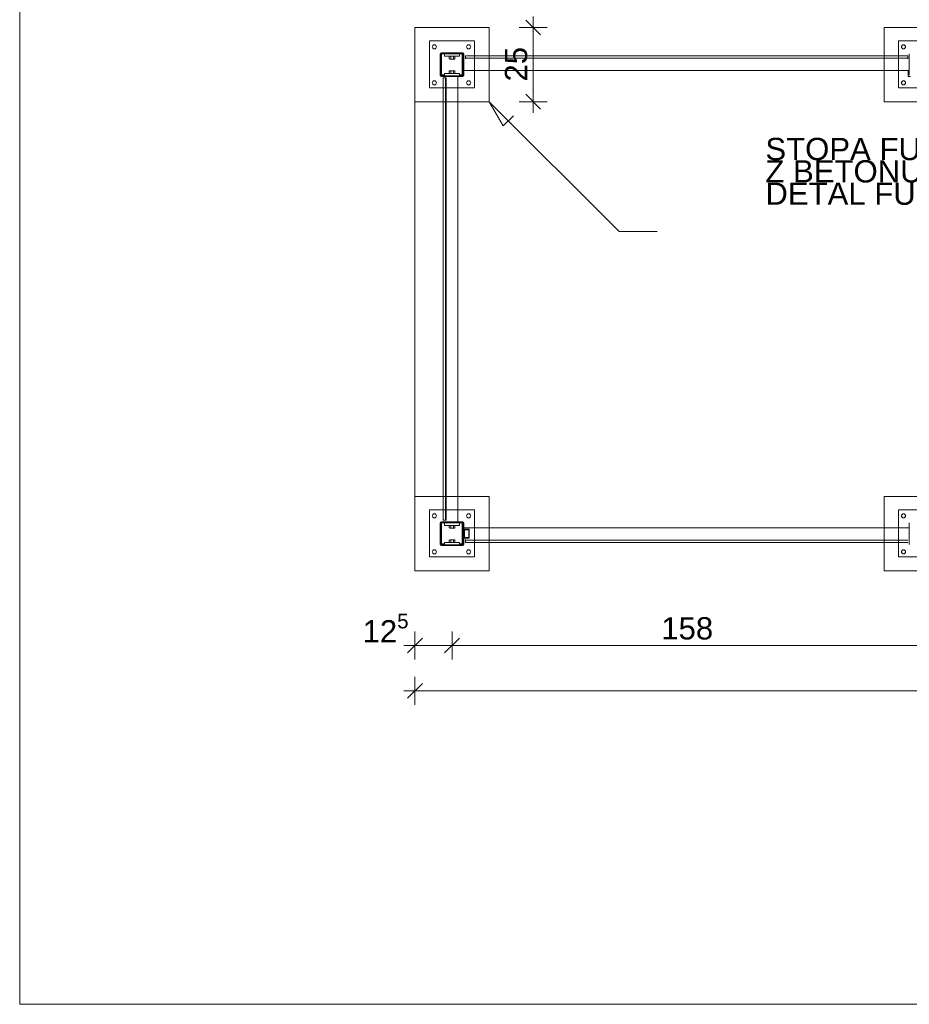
# Model space of a CAD drawing. Header units: millimetres. Extents: x -167328 to -157314, y 101096 to 108030.
# Tile 1 of 8: x -167328 to -164331, y 101105 to 104422. Entities that reach past the tile are written whole.
import ezdxf
from ezdxf.xclip import XClip

# ---------------------------------------------------------------- set-up
doc = ezdxf.new("R2010")
doc.units = ezdxf.units.MM
doc.header["$MEASUREMENT"] = 0
doc.header["$XCLIPFRAME"] = 0
doc.layers.add('2D - Rysunki i Obrazki', color=7, linetype='Continuous')
for name, color, linetype, lineweight, true_color in [('ARCH-036 SZCZEGÓŁ WIATY ŚMIETNIKOWEJ_18_Etykieta_Nr_pióra__251', 7, 'Continuous', 18, 0x6d6d6d), ('ARCH-036 SZCZEGÓŁ WIATY ŚMIETNIKOWEJ_18_Tekst_Nr_pióra__251', 7, 'Continuous', 18, 0x6d6d6d), ('ARCH-036 SZCZEGÓŁ WIATY ŚMIETNIKOWEJ_18_Wymiary_Nr_pióra__251', 7, 'Continuous', 18, 0x6d6d6d)]:
    doc.layers.add(name, color=color, linetype=linetype, lineweight=lineweight, true_color=true_color)
for name, color, linetype, lineweight in [('ARCH-036 SZCZEGÓŁ WIATY ŚMIETNIKOWEJ_18_Krzywa_Nr_pióra__7', 7, 'Continuous', 18), ('ARCH-036 SZCZEGÓŁ WIATY ŚMIETNIKOWEJ_18_Linia_Nr_pióra__7', 7, 'Continuous', 18), ('ARCH-036 SZCZEGÓŁ WIATY ŚMIETNIKOWEJ_18_Polilinia_Nr_pióra__7', 7, 'Continuous', 18), ('ARCH-036 SZCZEGÓŁ WIATY ŚMIETNIKOWEJ_18_Łuk_Nr_pióra__7', 7, 'Continuous', 18)]:
    doc.layers.add(name, color=color, linetype=linetype, lineweight=lineweight)
doc.styles.add('STYL_AUTOMATYCZNY_1', font='arial.ttf')

# ---------------------------------------------------------------- blocks, each defined once
blk = doc.blocks.new('Rysunek_1_18', base_point=(-162320.9, 104563.3))
at = {"layer": 'ARCH-036 SZCZEGÓŁ WIATY ŚMIETNIKOWEJ_18_Etykieta_Nr_pióra__251', "color": 251, "linetype": 'Continuous', "lineweight": 18, "true_color": 0x6d6d6d}
for p, q in [((-165699.1, 104064), (-165746.3, 104145.7)), ((-165746.3, 104145.7), (-165681.8, 104081.3)), ((-165664.5, 104098.5), (-165699.1, 104064))]:
    blk.add_line(p, q, dxfattribs=at)
at = {"layer": 'ARCH-036 SZCZEGÓŁ WIATY ŚMIETNIKOWEJ_18_Etykieta_Nr_pióra__251', "color": 251, "linetype": 'Continuous', "lineweight": 18, "true_color": 0x6d6d6d, "flags": 128}
blk.add_lwpolyline([(-165746.3, 104145.7), (-165309, 103708.4), (-165180.6, 103708.4)], dxfattribs=at)
at = {"layer": 'ARCH-036 SZCZEGÓŁ WIATY ŚMIETNIKOWEJ_18_Krzywa_Nr_pióra__7', "color": 7, "linetype": 'Continuous', "lineweight": 18}
for p, q in [((-165880.5, 104298), (-165878.2, 104298.7)), ((-165878.2, 104289.4), (-165880.5, 104290.2)), ((-165878.2, 104298.7), (-165875.9, 104298)), ((-165875.9, 104290.2), (-165878.2, 104289.4)), ((-165875.9, 104298), (-165871.3, 104298.7)), ((-165871.3, 104289.4), (-165875.9, 104290.2)), ((-165871.3, 104298.7), (-165866.7, 104298)), ((-165866.7, 104290.2), (-165871.3, 104289.4)), ((-165866.7, 104298), (-165864.4, 104298.7)), ((-165864.4, 104289.4), (-165866.7, 104290.2)), ((-165864.4, 104298.7), (-165862.1, 104298)), ((-165862.1, 104290.2), (-165864.4, 104289.4)), ((-165880.5, 104249.3), (-165878.2, 104250)), ((-165878.2, 104240.7), (-165880.5, 104241.5)), ((-165878.2, 104250), (-165875.9, 104249.3)), ((-165875.9, 104241.5), (-165878.2, 104240.7)), ((-165875.9, 104249.3), (-165871.3, 104250)), ((-165871.3, 104240.7), (-165875.9, 104241.5)), ((-165871.3, 104250), (-165866.7, 104249.3)), ((-165866.7, 104241.5), (-165871.3, 104240.7)), ((-165866.7, 104249.3), (-165864.4, 104250)), ((-165864.4, 104240.7), (-165866.7, 104241.5)), ((-165864.4, 104250), (-165862.1, 104249.3)), ((-165862.1, 104241.5), (-165864.4, 104240.7)), ((-165880.5, 102718), (-165878.2, 102718.7)), ((-165878.2, 102709.4), (-165880.5, 102710.2)), ((-165878.2, 102718.7), (-165875.9, 102718)), ((-165875.9, 102710.2), (-165878.2, 102709.4)), ((-165875.9, 102718), (-165871.3, 102718.7)), ((-165871.3, 102709.4), (-165875.9, 102710.2)), ((-165871.3, 102718.7), (-165866.7, 102718)), ((-165866.7, 102710.2), (-165871.3, 102709.4)), ((-165866.7, 102718), (-165864.4, 102718.7)), ((-165864.4, 102709.4), (-165866.7, 102710.2)), ((-165864.4, 102718.7), (-165862.1, 102718)), ((-165862.1, 102710.2), (-165864.4, 102709.4)), ((-165880.5, 102669.3), (-165878.2, 102670)), ((-165878.2, 102660.7), (-165880.5, 102661.5)), ((-165878.2, 102670), (-165875.9, 102669.3)), ((-165875.9, 102661.5), (-165878.2, 102660.7)), ((-165875.9, 102669.3), (-165871.3, 102670)), ((-165871.3, 102660.7), (-165875.9, 102661.5)), ((-165871.3, 102670), (-165866.7, 102669.3)), ((-165866.7, 102661.5), (-165871.3, 102660.7)), ((-165866.7, 102669.3), (-165864.4, 102670)), ((-165864.4, 102660.7), (-165866.7, 102661.5)), ((-165864.4, 102670), (-165862.1, 102669.3)), ((-165862.1, 102661.5), (-165864.4, 102660.7))]:
    blk.add_line(p, q, dxfattribs=at)
at = {"layer": 'ARCH-036 SZCZEGÓŁ WIATY ŚMIETNIKOWEJ_18_Linia_Nr_pióra__7', "color": 7, "linetype": 'Continuous', "lineweight": 18}
for p, q in [((-165996.3, 104145.7), (-165996.3, 104395.7)), ((-165996.3, 104395.7), (-165746.3, 104395.7)), ((-165746.3, 104395.7), (-165746.3, 104145.7)), ((-164416.3, 104145.7), (-164416.3, 104395.7)), ((-164416.3, 104395.7), (-164166.3, 104395.7)), ((-165911.3, 104234.7), (-165911.3, 104306.7)), ((-165909.3, 104234.7), (-165909.3, 104306.7)), ((-165907.3, 104310.7), (-165835.3, 104310.7)), ((-165907.3, 104308.7), (-165835.3, 104308.7)), ((-165907.3, 104237.7), (-165907.3, 104305.7)), ((-165906.3, 104306.7), (-165896.3, 104306.7)), ((-165896.3, 104306.7), (-165896.3, 104298.7)), ((-165896.3, 104306.7), (-165846.3, 104306.7)), ((-165896.3, 104298.7), (-165846.3, 104298.7)), ((-165880.5, 104298), (-165879.3, 104298.7)), ((-165880.5, 104298), (-165880.5, 104290.2)), ((-165879.3, 104289.4), (-165880.5, 104290.2)), ((-165879.3, 104306.7), (-165879.3, 104308.7)), ((-165879.3, 104289.4), (-165878.2, 104289.4)), ((-165871.3, 104289.4), (-165878.2, 104289.4)), ((-165875.9, 104298), (-165875.9, 104290.2)), ((-165864.4, 104289.4), (-165871.3, 104289.4)), ((-165866.7, 104298), (-165866.7, 104290.2)), ((-165865.3, 104306.7), (-165865.3, 104308.7)), ((-165864.4, 104289.4), (-165863.3, 104289.4)), ((-165863.3, 104298.7), (-165862.1, 104298)), ((-165862.1, 104290.2), (-165863.3, 104289.4)), ((-165862.1, 104298), (-165862.1, 104290.2)), ((-165846.3, 104306.7), (-165838.3, 104306.7)), ((-165846.3, 104306.7), (-165846.3, 104298.7)), ((-165837.3, 104305.7), (-165837.3, 104237.7)), ((-165835.3, 104305.7), (-165835.3, 104237.7)), ((-165833.3, 104306.7), (-165833.3, 104234.7)), ((-165831.3, 104306.7), (-165831.3, 104234.7)), ((-164336.3, 104300.7), (-165826.3, 104300.7)), ((-164336.3, 104300.7), (-165826.3, 104300.7)), ((-165826.3, 104300.7), (-165826.3, 104300.5)), ((-165826.3, 104300.7), (-165826.3, 104300.7)), ((-165826.3, 104293), (-165826.3, 104300.5)), ((-165826.3, 104292.7), (-165826.3, 104293)), ((-164336.3, 104293), (-165826.3, 104293)), ((-165826.3, 104292.7), (-165826.3, 104291.7)), ((-164336.3, 104292.7), (-165826.3, 104292.7)), ((-165826.3, 104291.1), (-165826.3, 104291.7)), ((-165826.3, 104290.7), (-165826.3, 104291.1)), ((-164336.3, 104300.7), (-164336.3, 104300.7)), ((-164336.3, 104300.7), (-164336.3, 104300.5)), ((-164336.3, 104300.5), (-164336.3, 104293)), ((-164336.3, 104293), (-164336.3, 104292.7)), ((-164336.3, 104292.7), (-164336.3, 104291.7)), ((-164336.3, 104291.7), (-164336.3, 104291.1)), ((-164336.3, 104290.7), (-164336.3, 104291.1)), ((-164331.3, 104234.7), (-164331.3, 104306.7)), ((-165896.3, 104232.7), (-165907.3, 104232.7)), ((-165835.3, 104230.7), (-165907.3, 104230.7)), ((-165896.3, 104236.7), (-165906.3, 104236.7)), ((-165906.3, 104234.7), (-165896.3, 104234.7)), ((-165901.3, 104225.7), (-165901.3, 102735.7)), ((-165901.3, 104225.7), (-165901.3, 102735.7)), ((-165901.3, 104225.7), (-165901.3, 104225.7)), ((-165901.3, 104225.7), (-165901.1, 104225.7)), ((-165901.1, 104225.7), (-165893.5, 104225.7)), ((-165896.3, 104240.7), (-165896.3, 104232.7)), ((-165896.3, 104240.7), (-165846.3, 104240.7)), ((-165896.3, 104232.7), (-165846.3, 104232.7)), ((-165893.5, 104225.7), (-165893.3, 104225.7)), ((-165893.5, 104225.7), (-165893.5, 102735.7)), ((-165893.3, 104225.7), (-165892.3, 104225.7)), ((-165893.3, 104225.7), (-165893.3, 102735.7)), ((-165892.3, 104225.7), (-165891.6, 104225.7)), ((-165891.3, 104225.7), (-165891.6, 104225.7)), ((-165891.6, 104225.7), (-165891.6, 102735.7)), ((-165880.5, 104249.3), (-165879.3, 104250)), ((-165880.5, 104249.3), (-165880.5, 104241.5)), ((-165879.3, 104240.7), (-165880.5, 104241.5)), ((-165879.3, 104250), (-165878.2, 104250)), ((-165871.3, 104250), (-165878.2, 104250)), ((-165875.9, 104249.3), (-165875.9, 104241.5)), ((-165864.4, 104250), (-165871.3, 104250)), ((-165866.7, 104249.3), (-165866.7, 104241.5)), ((-165864.4, 104250), (-165863.3, 104250)), ((-165863.3, 104250), (-165862.1, 104249.3)), ((-165862.1, 104241.5), (-165863.3, 104240.7)), ((-165862.1, 104249.3), (-165862.1, 104241.5)), ((-165851.3, 104230.7), (-165851.3, 102730.7)), ((-165846.3, 104240.7), (-165846.3, 104232.7)), ((-165838.3, 104236.7), (-165846.3, 104236.7)), ((-165846.3, 104234.7), (-165838.3, 104234.7)), ((-165835.3, 104232.7), (-165846.3, 104232.7)), ((-164331.3, 104250.7), (-165831.3, 104250.7)), ((-164335.3, 104230.7), (-164335.3, 104250.7)), ((-164327.3, 104230.7), (-164335.3, 104230.7)), ((-165746.3, 104145.7), (-165996.3, 104145.7)), ((-165996.3, 104145.7), (-165996.3, 102815.7)), ((-164166.3, 104145.7), (-164416.3, 104145.7)), ((-165996.3, 102565.7), (-165996.3, 102815.7)), ((-165996.3, 102815.7), (-165746.3, 102815.7)), ((-165746.3, 102815.7), (-165746.3, 102565.7)), ((-164416.3, 102565.7), (-164416.3, 102815.7)), ((-164416.3, 102815.7), (-164166.3, 102815.7)), ((-165911.3, 102654.7), (-165911.3, 102726.7)), ((-165909.3, 102654.7), (-165909.3, 102726.7)), ((-165907.3, 102730.7), (-165835.3, 102730.7)), ((-165907.3, 102728.7), (-165835.3, 102728.7)), ((-165906.3, 102726.7), (-165896.3, 102726.7)), ((-165901.3, 102735.7), (-165901.1, 102735.7)), ((-165901.3, 102735.7), (-165901.3, 102735.7)), ((-165893.5, 102735.7), (-165901.1, 102735.7)), ((-165896.3, 102726.7), (-165896.3, 102718.7)), ((-165896.3, 102726.7), (-165846.3, 102726.7)), ((-165893.3, 102735.7), (-165893.5, 102735.7)), ((-165893.3, 102735.7), (-165892.3, 102735.7)), ((-165891.6, 102735.7), (-165892.3, 102735.7)), ((-165891.3, 102735.7), (-165891.6, 102735.7)), ((-165879.3, 102726.7), (-165879.3, 102728.7)), ((-165865.3, 102726.7), (-165865.3, 102728.7)), ((-165846.3, 102726.7), (-165838.3, 102726.7)), ((-165846.3, 102726.7), (-165846.3, 102718.7)), ((-165833.3, 102726.7), (-165833.3, 102654.7)), ((-165831.3, 102726.7), (-165831.3, 102654.7)), ((-164331.3, 102654.7), (-164331.3, 102726.7)), ((-165907.3, 102657.7), (-165907.3, 102725.7)), ((-165896.3, 102718.7), (-165846.3, 102718.7)), ((-165880.5, 102718), (-165879.3, 102718.7)), ((-165880.5, 102718), (-165880.5, 102710.2)), ((-165879.3, 102709.4), (-165880.5, 102710.2)), ((-165878.2, 102709.4), (-165879.3, 102709.4)), ((-165871.3, 102709.4), (-165878.2, 102709.4)), ((-165875.9, 102718), (-165875.9, 102710.2)), ((-165864.4, 102709.4), (-165871.3, 102709.4)), ((-165866.7, 102718), (-165866.7, 102710.2)), ((-165864.4, 102709.4), (-165863.3, 102709.4)), ((-165863.3, 102718.7), (-165862.1, 102718)), ((-165862.1, 102710.2), (-165863.3, 102709.4)), ((-165862.1, 102718), (-165862.1, 102710.2)), ((-165837.3, 102725.7), (-165837.3, 102657.7)), ((-165835.3, 102725.7), (-165835.3, 102657.7)), ((-164331.3, 102710.7), (-165831.3, 102710.7)), ((-165830.3, 102705.7), (-165814.3, 102705.7)), ((-165829.3, 102703.7), (-165829.3, 102677.7)), ((-165815.3, 102703.7), (-165829.3, 102703.7)), ((-165815.3, 102677.7), (-165815.3, 102703.7)), ((-165813.3, 102704.7), (-165813.3, 102676.7)), ((-165896.3, 102660.7), (-165896.3, 102652.7)), ((-165896.3, 102660.7), (-165846.3, 102660.7)), ((-165880.5, 102669.3), (-165879.3, 102670)), ((-165880.5, 102669.3), (-165880.5, 102661.5)), ((-165879.3, 102660.7), (-165880.5, 102661.5)), ((-165878.2, 102670), (-165879.3, 102670)), ((-165871.3, 102670), (-165878.2, 102670)), ((-165875.9, 102669.3), (-165875.9, 102661.5)), ((-165864.4, 102670), (-165871.3, 102670)), ((-165866.7, 102669.3), (-165866.7, 102661.5)), ((-165864.4, 102670), (-165863.3, 102670)), ((-165863.3, 102670), (-165862.1, 102669.3)), ((-165862.1, 102661.5), (-165863.3, 102660.7)), ((-165862.1, 102669.3), (-165862.1, 102661.5)), ((-165846.3, 102660.7), (-165846.3, 102652.7)), ((-165814.3, 102675.7), (-165830.3, 102675.7)), ((-165829.3, 102677.7), (-165815.3, 102677.7)), ((-165826.3, 102670.7), (-165826.3, 102670.4)), ((-165826.3, 102670.4), (-165826.3, 102669.7)), ((-165826.3, 102668.7), (-165826.3, 102669.7)), ((-165826.3, 102668.7), (-165826.3, 102668.5)), ((-164336.3, 102668.7), (-165826.3, 102668.7)), ((-165826.3, 102668.5), (-165826.3, 102661)), ((-164336.3, 102668.5), (-165826.3, 102668.5)), ((-165826.3, 102660.7), (-165826.3, 102661)), ((-164336.3, 102660.7), (-165826.3, 102660.7)), ((-164336.3, 102660.7), (-165826.3, 102660.7)), ((-165826.3, 102660.7), (-165826.3, 102660.7)), ((-164336.3, 102669.7), (-164336.3, 102670.4)), ((-164336.3, 102668.5), (-164336.3, 102668.7)), ((-164336.3, 102660.7), (-164336.3, 102661)), ((-164336.3, 102660.7), (-164336.3, 102660.7)), ((-165896.3, 102652.7), (-165907.3, 102652.7)), ((-165835.3, 102650.7), (-165907.3, 102650.7)), ((-165896.3, 102656.7), (-165906.3, 102656.7)), ((-165906.3, 102654.7), (-165896.3, 102654.7)), ((-165896.3, 102652.7), (-165846.3, 102652.7)), ((-165838.3, 102656.7), (-165846.3, 102656.7)), ((-165846.3, 102654.7), (-165838.3, 102654.7)), ((-165835.3, 102652.7), (-165846.3, 102652.7)), ((-165746.3, 102565.7), (-165996.3, 102565.7)), ((-164166.3, 102565.7), (-164416.3, 102565.7))]:
    blk.add_line(p, q, dxfattribs=at)
at = {"layer": 'ARCH-036 SZCZEGÓŁ WIATY ŚMIETNIKOWEJ_18_Polilinia_Nr_pióra__7', "color": 7, "linetype": 'Continuous', "lineweight": 18, "flags": 128}
for points in [[(-167327.5, 108030.2), (-167327.5, 101105.2)], [(-167327.5, 101105.2), (-157327.5, 101105.2), (-157327.5, 108030.2)]]:
    blk.add_lwpolyline(points, dxfattribs=at)
for points in [[(-165947.3, 104350.7), (-165795.3, 104350.7), (-165795.3, 104192.7), (-165947.3, 104192.7)], [(-164367.3, 104350.7), (-164215.3, 104350.7), (-164215.3, 104192.7), (-164367.3, 104192.7)], [(-165947.3, 102770.7), (-165795.3, 102770.7), (-165795.3, 102612.7), (-165947.3, 102612.7)], [(-164367.3, 102770.7), (-164215.3, 102770.7), (-164215.3, 102612.7), (-164367.3, 102612.7)]]:
    blk.add_lwpolyline(points, close=True, dxfattribs=at)
at = {"layer": 'ARCH-036 SZCZEGÓŁ WIATY ŚMIETNIKOWEJ_18_Wymiary_Nr_pióra__251', "color": 251, "linetype": 'Continuous', "lineweight": 18, "true_color": 0x6d6d6d}
for p, q in [((-165572.9, 104370.7), (-165622.9, 104420.7)), ((-165597.9, 104433.2), (-165597.9, 104395.7)), ((-165644.8, 104395.7), (-165551.1, 104395.7)), ((-165597.9, 104395.7), (-165597.9, 104145.7)), ((-165622.9, 104170.7), (-165572.9, 104120.7)), ((-165644.8, 104145.7), (-165551.1, 104145.7)), ((-165597.9, 104145.7), (-165597.9, 104108.2)), ((-165971.3, 102338.9), (-166021.3, 102288.9)), ((-165996.3, 102267), (-165996.3, 102360.7)), ((-165846.3, 102338.9), (-165896.3, 102288.9)), ((-165846.3, 102338.9), (-165896.3, 102288.9)), ((-165871.3, 102267), (-165871.3, 102360.7)), ((-165871.3, 102267), (-165871.3, 102360.7)), ((-166033.8, 102313.9), (-165996.3, 102313.9)), ((-165996.3, 102313.9), (-165871.3, 102313.9)), ((-165871.3, 102313.9), (-164291.3, 102313.9)), ((-165996.3, 102114.5), (-165996.3, 102208.2)), ((-165971.3, 102186.3), (-166021.3, 102136.3)), ((-166033.8, 102161.3), (-165996.3, 102161.3)), ((-165996.3, 102161.3), (-161006.3, 102161.3))]:
    blk.add_line(p, q, dxfattribs=at)
at = {"layer": 'ARCH-036 SZCZEGÓŁ WIATY ŚMIETNIKOWEJ_18_Łuk_Nr_pióra__7', "color": 7, "linetype": 'Continuous', "lineweight": 18}
for centre in [(-165930.9, 104330.7), (-165815.3, 104330.7), (-164350.9, 104330.7), (-165930.9, 104209.4), (-165815.3, 104209.4), (-164350.9, 104209.4), (-165930.9, 102750.7), (-165815.3, 102750.7), (-164350.9, 102750.7), (-165930.9, 102629.4), (-165815.3, 102629.4), (-164350.9, 102629.4)]:
    blk.add_circle(centre, 7, dxfattribs=at)
for centre, radius, start, end in [((-165907.3, 104306.7), 4, 90, 180), ((-165906.3, 104305.7), 3, 90, 180), ((-165907.3, 104306.7), 2, 90, 180), ((-165906.3, 104305.7), 1, 90, 180), ((-165838.3, 104305.7), 3, 0, 90), ((-165838.3, 104305.7), 1, 0, 90), ((-165835.3, 104306.7), 4, 0, 90), ((-165835.3, 104306.7), 2, 0, 90), ((-165907.3, 104234.7), 4, 180, 270), ((-165906.3, 104237.7), 3, 180, 270), ((-165907.3, 104234.7), 2, 180, 270), ((-165906.3, 104237.7), 1, 180, 270), ((-165838.3, 104237.7), 1, 270, 0), ((-165838.3, 104237.7), 3, 270, 0), ((-165835.3, 104234.7), 4, 270, 0), ((-165835.3, 104234.7), 2, 270, 0), ((-165907.3, 102726.7), 4, 90, 180), ((-165906.3, 102725.7), 3, 90, 180), ((-165907.3, 102726.7), 2, 90, 180), ((-165906.3, 102725.7), 1, 90, 180), ((-165838.3, 102725.7), 3, 0, 90), ((-165838.3, 102725.7), 1, 0, 90), ((-165835.3, 102726.7), 4, 0, 90), ((-165835.3, 102726.7), 2, 0, 90), ((-165830.3, 102704.7), 1, 90, 180), ((-165814.3, 102704.7), 1, 0, 90), ((-165830.3, 102676.7), 1, 180, 270), ((-165814.3, 102676.7), 1, 270, 0), ((-165907.3, 102654.7), 4, 180, 270), ((-165906.3, 102657.7), 3, 180, 270), ((-165907.3, 102654.7), 2, 180, 270), ((-165906.3, 102657.7), 1, 180, 270), ((-165838.3, 102657.7), 1, 270, 0), ((-165838.3, 102657.7), 3, 270, 0), ((-165835.3, 102654.7), 4, 270, 0), ((-165835.3, 102654.7), 2, 270, 0)]:
    blk.add_arc(centre, radius, start, end, dxfattribs=at)
at = {"layer": 'ARCH-036 SZCZEGÓŁ WIATY ŚMIETNIKOWEJ_18_Tekst_Nr_pióra__251', "color": 251, "linetype": 'Continuous', "lineweight": 18, "true_color": 0x6d6d6d, "insert": (-164816, 103910.8), "char_height": 75, "width": 2608.46, "attachment_point": 4, "line_spacing_factor": 0.60144, "style": 'STYL_AUTOMATYCZNY_1'}
blk.add_mtext('\\A1;{\\pql;\\fArial|b0|i0|c238|p0;\\W1.000000;STOPA FUNDAMENTOWA 25 x 25 x 120\\P\\pql;\\fArial|b0|i0|c238|p0;\\W1.000000;Z BETONU B20 ZBROJONE 4 O 12\\P\\pql;\\fArial|b0|i0|c238|p0;\\W1.000000;DETAL FUNDAMENTU WG PROJEKTU \\fArial|b0|i0|c238|p0;\\W1.000000;KONSTRUKCJI}', dxfattribs=at)
at = {"layer": 'ARCH-036 SZCZEGÓŁ WIATY ŚMIETNIKOWEJ_18_Wymiary_Nr_pióra__251', "color": 251, "linetype": 'Continuous', "lineweight": 18, "true_color": 0x6d6d6d, "insert": (-165617.2, 104213.8), "char_height": 75, "attachment_point": 7, "rotation": 90, "style": 'STYL_AUTOMATYCZNY_1'}
blk.add_mtext('\\A1;{\\pql;\\fArial|b0|i0|c238|p0;\\W1.000000;25}', dxfattribs=at)
at = {"layer": 'ARCH-036 SZCZEGÓŁ WIATY ŚMIETNIKOWEJ_18_Wymiary_Nr_pióra__251', "color": 251, "linetype": 'Continuous', "lineweight": 18, "true_color": 0x6d6d6d, "char_height": 75, "attachment_point": 7, "style": 'STYL_AUTOMATYCZNY_1'}
for s, insert in [('\\A1;{\\pql;\\fArial|b0|i0|c238|p0;\\W1.000000;12\\fArial|b0|i0|c238|p0;\\W1.000000;\\A1{\\H.66x;\\S5^  ;}}', (-166172.7, 102302.4)), ('\\A1;{\\pql;\\fArial|b0|i0|c238|p0;\\W1.000000;12\\fArial|b0|i0|c238|p0;\\W1.000000;\\A1{\\H.66x;\\S5^  ;}}', (-166172.7, 102302.4)), ('\\A1;{\\pql;\\fArial|b0|i0|c238|p0;\\W1.000000;12\\fArial|b0|i0|c238|p0;\\W1.000000;\\A1{\\H.66x;\\S5^  ;}}', (-166172.7, 102302.4)), ('\\A1;{\\pql;\\fArial|b0|i0|c238|p0;\\W1.000000;12\\fArial|b0|i0|c238|p0;\\W1.000000;\\A1{\\H.66x;\\S5^  ;}}', (-166172.7, 102302.4)), ('\\A1;{\\pql;\\fArial|b0|i0|c238|p0;\\W1.000000;12\\fArial|b0|i0|c238|p0;\\W1.000000;\\A1{\\H.66x;\\S5^  ;}}', (-166172.7, 102302.4)), ('\\A1;{\\pql;\\fArial|b0|i0|c238|p0;\\W1.000000;158}', (-165166.7, 102333.2)), ('\\A1;{\\pql;\\fArial|b0|i0|c238|p0;\\W1.000000;158}', (-165166.7, 102333.2)), ('\\A1;{\\pql;\\fArial|b0|i0|c238|p0;\\W1.000000;158}', (-165166.7, 102333.2)), ('\\A1;{\\pql;\\fArial|b0|i0|c238|p0;\\W1.000000;158}', (-165166.7, 102333.2)), ('\\A1;{\\pql;\\fArial|b0|i0|c238|p0;\\W1.000000;158}', (-165166.7, 102333.2))]:
    blk.add_mtext(s, dxfattribs=dict(at, insert=insert))

msp = doc.modelspace()

# ---------------------------------------------------------------- block references
at = {"layer": '2D - Rysunki i Obrazki', "color": 253, "linetype": 'Continuous', "lineweight": 18, "true_color": 0xaaaaaa}
ref = msp.add_blockref('Rysunek_1_18', (-162320.9, 104563.3), dxfattribs=at)
XClip(ref).set_block_clipping_path([(-167327.511880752, 101096.4366005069), (-157314.3468496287, 108030.1774616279)])

doc.saveas('drawing.dxf')
